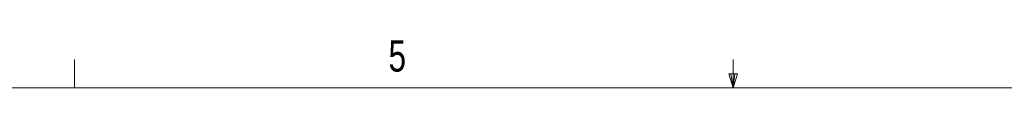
# Model space of a CAD drawing. Header units: millimetres. Extents: x 127 to 4201, y 49 to 2729.
# Tile 83 of 102: x 1618 to 2365, y 2691 to 2727. Entities that reach past the tile are written whole.
import ezdxf

# ---------------------------------------------------------------- set-up
doc = ezdxf.new("R2010")
doc.units = ezdxf.units.MM
doc.header["$LTSCALE"] = 10
doc.styles.add('SLDTEXTSTYLE0', font='TXT', dxfattribs={"width": 0.75})

msp = doc.modelspace()

# ---------------------------------------------------------------- linework, layer by layer
at = {"color": 7, "linetype": 'Continuous', "lineweight": 0}
for p, q in [((1659.67, 2691.22), (1659.67, 2712.76)), ((2159.74, 2691.22), (2159.74, 2712.76)), ((2159.74, 2691.22), (2156.37, 2701.87)), ((2162.93, 2701.87), (2156.37, 2701.87)), ((2157.95, 2701.87), (2159.74, 2691.22)), ((2159.74, 2691.22), (2162.93, 2701.87)), ((2160.98, 2701.87), (2159.74, 2691.22))]:
    msp.add_line(p, q, dxfattribs=at)
at = {"color": 7, "linetype": 'Continuous', "lineweight": 15}
msp.add_line((159.55, 2691.22), (4160.05, 2691.22), dxfattribs=at)

# ---------------------------------------------------------------- texts
at = {"color": 7, "linetype": 'Continuous', "lineweight": 0, "insert": (1898.1, 2727.32), "char_height": 23.81, "attachment_point": 1, "style": 'SLDTEXTSTYLE0'}
msp.add_mtext('5', dxfattribs=at)

doc.saveas('drawing.dxf')
